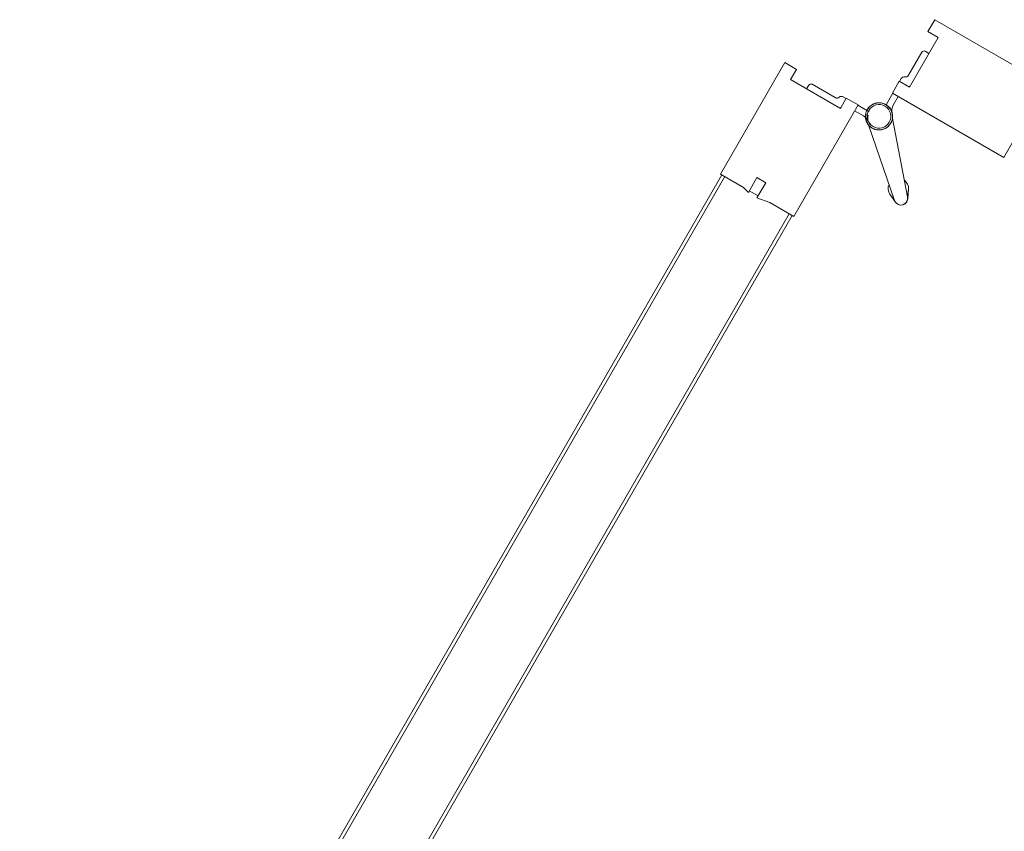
# Model space of a CAD drawing. Header units: millimetres. Extents: x 1512 to 2105, y 794 to 1149.
# Tile 189 of 256: x 1781.264 to 1781.846, y 1077.85 to 1078.329. Entities that reach past the tile are written whole.
import ezdxf

# ---------------------------------------------------------------- set-up
doc = ezdxf.new("R2010")
doc.units = ezdxf.units.MM
doc.layers.add('A-DOOR', color=31, linetype='Continuous', lineweight=9)

# ---------------------------------------------------------------- blocks, each defined once
blk = doc.blocks.new('5-panel_Bi-fold_external_door_10806 - Type 1-V6-اول')
at = {"layer": 'A-DOOR'}
for p, q in [((-1.53053, 0.74494), (-1.53619, 0.73928)), ((-1.47679, 0.6912), (-1.53053, 0.74494)), ((-1.62266, 0.74343), (-1.6764, 0.68969)), ((-1.61699, 0.73777), (-1.62266, 0.74343)), ((-1.53619, 0.73928), (-1.53124, 0.73433)), ((-1.62195, 0.73282), (-1.61699, 0.73777)), ((-1.59791, 0.70879), (-1.62195, 0.73282)), ((-1.53124, 0.73433), (-1.55527, 0.7103)), ((-1.61243, 0.72683), (-1.61419, 0.72507)), ((-1.61243, 0.72683), (-1.61419, 0.72507)), ((-1.61243, 0.72683), (-1.61419, 0.72507)), ((-1.5992, 0.71573), (-1.6103, 0.72683)), ((-1.54287, 0.72836), (-1.55398, 0.71725)), ((-1.53898, 0.72659), (-1.54075, 0.72836)), ((-1.53898, 0.72659), (-1.54075, 0.72836)), ((-1.53898, 0.72659), (-1.54075, 0.72836)), ((-1.56023, 0.71525), (-1.56589, 0.70959)), ((-1.55527, 0.7103), (-1.56023, 0.71525)), ((-1.55861, 0.71651), (-1.56005, 0.71507)), ((-1.59296, 0.71374), (-1.59791, 0.70879)), ((-1.59314, 0.71356), (-1.59456, 0.71499)), ((-1.5873, 0.70808), (-1.59296, 0.71374)), ((-1.56571, 0.70941), (-1.57126, 0.70386)), ((-1.56589, 0.70959), (-1.51215, 0.65585)), ((-1.64104, 0.65434), (-1.5873, 0.70808)), ((-1.59013, 0.70525), (-1.58585, 0.70096)), ((-1.58205, 0.70247), (-1.58748, 0.7079)), ((-1.56733, 0.70249), (-1.56306, 0.70676)), ((-1.57061, 0.70305), (-1.57081, 0.70331)), ((-1.57061, 0.70305), (-1.57081, 0.70331)), ((-1.57061, 0.70305), (-1.57081, 0.70331)), ((-1.57061, 0.70305), (-1.57081, 0.70331)), ((-1.57061, 0.70305), (-1.57081, 0.70331)), ((-1.57061, 0.70305), (-1.57081, 0.70331)), ((-1.57061, 0.70305), (-1.57081, 0.70331)), ((-1.57061, 0.70305), (-1.57081, 0.70331)), ((-1.57061, 0.70305), (-1.57081, 0.70331)), ((-1.58438, 0.69504), (-1.58108, 0.64801)), ((-1.57309, 0.64801), (-1.56979, 0.69504)), ((-1.67569, 0.68899), (-2.26202, 0.10265)), ((-1.67427, 0.68757), (-2.26061, 0.10124)), ((-1.6764, 0.68969), (-1.66524, 0.67854)), ((-1.67569, 0.68899), (-1.67427, 0.68757)), ((-1.66318, 0.67497), (-1.65606, 0.6821)), ((-1.65606, 0.6821), (-1.65182, 0.67785)), ((-1.66524, 0.67854), (-1.66318, 0.67497)), ((-1.66243, 0.67573), (-1.65819, 0.67148)), ((-1.65182, 0.67785), (-1.65918, 0.6705)), ((-1.65918, 0.6705), (-1.65259, 0.66589)), ((-1.65259, 0.66589), (-1.64104, 0.65434)), ((-1.51215, 0.65585), (-1.50099, 0.667)), ((-1.64316, 0.65646), (-2.22393, 0.0757)), ((-1.64175, 0.65504), (-2.2211, 0.07569)), ((-1.64316, 0.65646), (-1.64175, 0.65504)), ((-1.58275, 0.6523), (-1.58086, 0.64696)), ((-1.58275, 0.6523), (-1.58108, 0.64801)), ((-1.58086, 0.64696), (-1.58275, 0.6523)), ((-1.57331, 0.64696), (-1.57142, 0.6523)), ((-1.57142, 0.6523), (-1.57331, 0.64696)), ((-1.57142, 0.6523), (-1.57309, 0.64801)), ((-1.58086, 0.64696), (-1.58096, 0.64743)), ((-1.57331, 0.64696), (-1.57321, 0.64743))]:
    blk.add_line(p, q, dxfattribs=at)
at = {"layer": 'A-DOOR', "flags": 128}
for points in [[(-1.57708, 0.70634), (-1.5774, 0.70634), (-1.57772, 0.70632), (-1.57804, 0.70629), (-1.57836, 0.70624), (-1.57867, 0.70618), (-1.57898, 0.70611), (-1.57929, 0.70603), (-1.5796, 0.70594), (-1.5799, 0.70583), (-1.5802, 0.70571), (-1.58049, 0.70558), (-1.58078, 0.70544), (-1.58106, 0.70529), (-1.58133, 0.70512), (-1.5816, 0.70495), (-1.58186, 0.70476), (-1.58211, 0.70456), (-1.58236, 0.70436), (-1.58259, 0.70414), (-1.58282, 0.70392), (-1.58304, 0.70368), (-1.58325, 0.70344), (-1.58345, 0.70319), (-1.58364, 0.70293), (-1.58381, 0.70266), (-1.58398, 0.70239), (-1.58414, 0.70211), (-1.58428, 0.70183), (-1.58442, 0.70154), (-1.58454, 0.70124), (-1.58465, 0.70094), (-1.58475, 0.70064), (-1.58483, 0.70033), (-1.58491, 0.70002), (-1.58497, 0.6997), (-1.58501, 0.69939), (-1.58505, 0.69907), (-1.58507, 0.69875), (-1.58508, 0.69843), (-1.58508, 0.69811), (-1.58506, 0.69779), (-1.58504, 0.69747), (-1.58499, 0.69715), (-1.58494, 0.69684), (-1.58487, 0.69652), (-1.58479, 0.69621), (-1.5847, 0.69591), (-1.5846, 0.69561), (-1.58448, 0.69531), (-1.58436, 0.69501), (-1.58422, 0.69473), (-1.58407, 0.69444), (-1.58391, 0.69417), (-1.58373, 0.6939), (-1.58355, 0.69363), (-1.58336, 0.69338), (-1.58315, 0.69313), (-1.58294, 0.69289), (-1.58272, 0.69266), (-1.58249, 0.69244), (-1.58225, 0.69223), (-1.582, 0.69203), (-1.58174, 0.69184), (-1.58148, 0.69166), (-1.58121, 0.69149), (-1.58093, 0.69133), (-1.58065, 0.69118), (-1.58036, 0.69104), (-1.58006, 0.69092), (-1.57976, 0.6908), (-1.57946, 0.6907), (-1.57915, 0.69061), (-1.57884, 0.69054), (-1.57853, 0.69047), (-1.57821, 0.69042), (-1.57789, 0.69038), (-1.57758, 0.69036), (-1.57726, 0.69034), (-1.57708, 0.69034)], [(-1.5774, 0.70634), (-1.57772, 0.70632), (-1.57804, 0.70629), (-1.57836, 0.70624), (-1.57867, 0.70618), (-1.57898, 0.70611), (-1.57929, 0.70603), (-1.5796, 0.70594), (-1.5799, 0.70583), (-1.5802, 0.70571), (-1.58049, 0.70558), (-1.58078, 0.70544), (-1.58106, 0.70529), (-1.58133, 0.70512), (-1.5816, 0.70495), (-1.58186, 0.70476), (-1.58211, 0.70456), (-1.58236, 0.70436), (-1.58259, 0.70414), (-1.58282, 0.70392), (-1.58304, 0.70368)], [(-1.5774, 0.70634), (-1.57772, 0.70632), (-1.57804, 0.70629), (-1.57836, 0.70624), (-1.57867, 0.70618), (-1.57898, 0.70611), (-1.57929, 0.70603), (-1.5796, 0.70594), (-1.5799, 0.70583), (-1.5802, 0.70571), (-1.58049, 0.70558), (-1.58078, 0.70544), (-1.58106, 0.70529), (-1.58133, 0.70512), (-1.5816, 0.70495), (-1.58186, 0.70476), (-1.58211, 0.70456), (-1.58236, 0.70436), (-1.58259, 0.70414), (-1.58282, 0.70392), (-1.58304, 0.70368)], [(-1.5774, 0.70634), (-1.57772, 0.70632), (-1.57804, 0.70629), (-1.57836, 0.70624), (-1.57867, 0.70618), (-1.57898, 0.70611), (-1.57929, 0.70603), (-1.5796, 0.70594), (-1.5799, 0.70583), (-1.5802, 0.70571), (-1.58049, 0.70558), (-1.58078, 0.70544), (-1.58106, 0.70529), (-1.58133, 0.70512), (-1.5816, 0.70495), (-1.58186, 0.70476), (-1.58211, 0.70456), (-1.58236, 0.70436), (-1.58259, 0.70414), (-1.58282, 0.70392), (-1.58304, 0.70368)], [(-1.5774, 0.70634), (-1.57772, 0.70632), (-1.57804, 0.70629), (-1.57836, 0.70624), (-1.57867, 0.70618), (-1.57898, 0.70611), (-1.57929, 0.70603), (-1.5796, 0.70594), (-1.5799, 0.70583), (-1.5802, 0.70571), (-1.58049, 0.70558), (-1.58078, 0.70544), (-1.58106, 0.70529), (-1.58133, 0.70512), (-1.5816, 0.70495), (-1.58186, 0.70476), (-1.58211, 0.70456), (-1.58236, 0.70436), (-1.58259, 0.70414), (-1.58282, 0.70392), (-1.58304, 0.70368)], [(-1.5774, 0.70634), (-1.57772, 0.70632), (-1.57804, 0.70629), (-1.57836, 0.70624), (-1.57867, 0.70618), (-1.57898, 0.70611), (-1.57929, 0.70603), (-1.5796, 0.70594), (-1.5799, 0.70583), (-1.5802, 0.70571), (-1.58049, 0.70558), (-1.58078, 0.70544), (-1.58106, 0.70529), (-1.58133, 0.70512), (-1.5816, 0.70495), (-1.58186, 0.70476), (-1.58211, 0.70456), (-1.58236, 0.70436), (-1.58259, 0.70414), (-1.58282, 0.70392), (-1.58304, 0.70368)], [(-1.57708, 0.70634), (-1.5774, 0.70634), (-1.57772, 0.70632), (-1.57804, 0.70629), (-1.57836, 0.70624), (-1.57867, 0.70618), (-1.57898, 0.70611), (-1.57929, 0.70603), (-1.5796, 0.70594), (-1.5799, 0.70583), (-1.5802, 0.70571), (-1.58049, 0.70558), (-1.58078, 0.70544), (-1.58106, 0.70529), (-1.58133, 0.70512), (-1.5816, 0.70495), (-1.58186, 0.70476), (-1.58211, 0.70456), (-1.58236, 0.70436), (-1.58259, 0.70414), (-1.58282, 0.70392), (-1.58304, 0.70368)], [(-1.57708, 0.70634), (-1.5774, 0.70634), (-1.57772, 0.70632), (-1.57804, 0.70629), (-1.57836, 0.70624), (-1.57867, 0.70618), (-1.57898, 0.70611), (-1.57929, 0.70603), (-1.5796, 0.70594), (-1.5799, 0.70583), (-1.5802, 0.70571), (-1.58049, 0.70558), (-1.58078, 0.70544), (-1.58106, 0.70529), (-1.58133, 0.70512), (-1.5816, 0.70495), (-1.58186, 0.70476), (-1.58211, 0.70456), (-1.58236, 0.70436), (-1.58259, 0.70414), (-1.58282, 0.70392), (-1.58304, 0.70368)], [(-1.57708, 0.70634), (-1.5774, 0.70634), (-1.57772, 0.70632), (-1.57804, 0.70629), (-1.57836, 0.70624), (-1.57867, 0.70618), (-1.57898, 0.70611), (-1.57929, 0.70603), (-1.5796, 0.70594), (-1.5799, 0.70583), (-1.5802, 0.70571), (-1.58049, 0.70558), (-1.58078, 0.70544), (-1.58106, 0.70529), (-1.58133, 0.70512), (-1.5816, 0.70495), (-1.58186, 0.70476), (-1.58211, 0.70456), (-1.58236, 0.70436), (-1.58259, 0.70414), (-1.58282, 0.70392), (-1.58304, 0.70368)], [(-1.57708, 0.70634), (-1.5774, 0.70634), (-1.57772, 0.70632), (-1.57804, 0.70629), (-1.57836, 0.70624), (-1.57867, 0.70618), (-1.57898, 0.70611), (-1.57929, 0.70603), (-1.5796, 0.70594), (-1.5799, 0.70583), (-1.5802, 0.70571), (-1.58049, 0.70558), (-1.58078, 0.70544), (-1.58106, 0.70529), (-1.58133, 0.70512), (-1.5816, 0.70495), (-1.58186, 0.70476), (-1.58211, 0.70456), (-1.58236, 0.70436), (-1.58259, 0.70414), (-1.58282, 0.70392), (-1.58304, 0.70368)], [(-1.5774, 0.70634), (-1.57772, 0.70632), (-1.57804, 0.70629), (-1.57836, 0.70624), (-1.57867, 0.70618), (-1.57898, 0.70611), (-1.57929, 0.70603), (-1.5796, 0.70594), (-1.5799, 0.70583), (-1.5802, 0.70571), (-1.58049, 0.70558), (-1.58078, 0.70544), (-1.58106, 0.70529), (-1.58133, 0.70512), (-1.5816, 0.70495), (-1.58186, 0.70476), (-1.58211, 0.70456), (-1.58236, 0.70436), (-1.58259, 0.70414), (-1.58282, 0.70392), (-1.58304, 0.70368)], [(-1.5774, 0.70634), (-1.57772, 0.70632), (-1.57804, 0.70629), (-1.57836, 0.70624), (-1.57867, 0.70618), (-1.57898, 0.70611), (-1.57929, 0.70603), (-1.5796, 0.70594), (-1.5799, 0.70583), (-1.5802, 0.70571), (-1.58049, 0.70558), (-1.58078, 0.70544), (-1.58106, 0.70529), (-1.58133, 0.70512), (-1.5816, 0.70495), (-1.58186, 0.70476), (-1.58211, 0.70456), (-1.58236, 0.70436), (-1.58259, 0.70414), (-1.58282, 0.70392), (-1.58304, 0.70368)], [(-1.5774, 0.70634), (-1.57772, 0.70632), (-1.57804, 0.70629), (-1.57836, 0.70624), (-1.57867, 0.70618), (-1.57898, 0.70611), (-1.57929, 0.70603), (-1.5796, 0.70594), (-1.5799, 0.70583), (-1.5802, 0.70571), (-1.58049, 0.70558), (-1.58078, 0.70544), (-1.58106, 0.70529), (-1.58133, 0.70512), (-1.5816, 0.70495), (-1.58186, 0.70476), (-1.58211, 0.70456), (-1.58236, 0.70436), (-1.58259, 0.70414), (-1.58282, 0.70392), (-1.58304, 0.70368)], [(-1.5774, 0.70634), (-1.57772, 0.70632), (-1.57804, 0.70629), (-1.57836, 0.70624), (-1.57867, 0.70618), (-1.57898, 0.70611), (-1.57929, 0.70603), (-1.5796, 0.70594), (-1.5799, 0.70583), (-1.5802, 0.70571), (-1.58049, 0.70558), (-1.58078, 0.70544), (-1.58106, 0.70529), (-1.58133, 0.70512), (-1.5816, 0.70495), (-1.58186, 0.70476), (-1.58211, 0.70456), (-1.58236, 0.70436), (-1.58259, 0.70414), (-1.58282, 0.70392), (-1.58304, 0.70368)], [(-1.57122, 0.70379), (-1.57145, 0.70402), (-1.57168, 0.70424), (-1.57192, 0.70445), (-1.57217, 0.70465), (-1.57242, 0.70485), (-1.57269, 0.70503), (-1.57296, 0.7052), (-1.57324, 0.70536), (-1.57352, 0.70551), (-1.57381, 0.70564), (-1.5741, 0.70577), (-1.5744, 0.70588), (-1.57471, 0.70598), (-1.57501, 0.70607), (-1.57532, 0.70615), (-1.57564, 0.70621), (-1.57595, 0.70626), (-1.57627, 0.7063), (-1.57659, 0.70633), (-1.57691, 0.70634), (-1.57708, 0.70634)], [(-1.57708, 0.69034), (-1.57676, 0.69035), (-1.57644, 0.69037), (-1.57613, 0.6904), (-1.57581, 0.69044), (-1.57549, 0.6905), (-1.57518, 0.69057), (-1.57487, 0.69065), (-1.57457, 0.69075), (-1.57426, 0.69086), (-1.57397, 0.69097), (-1.57368, 0.6911), (-1.57339, 0.69125), (-1.57311, 0.6914), (-1.57283, 0.69156), (-1.57257, 0.69174), (-1.57231, 0.69193), (-1.57205, 0.69212), (-1.57181, 0.69233), (-1.57157, 0.69254), (-1.57134, 0.69277), (-1.57113, 0.693), (-1.57092, 0.69325), (-1.57072, 0.6935), (-1.57053, 0.69375), (-1.57035, 0.69402), (-1.57018, 0.69429), (-1.57003, 0.69457), (-1.56988, 0.69486), (-1.56975, 0.69515), (-1.56963, 0.69544), (-1.56952, 0.69574), (-1.56942, 0.69605), (-1.56933, 0.69636), (-1.56926, 0.69667), (-1.5692, 0.69698), (-1.56915, 0.6973), (-1.56912, 0.69762), (-1.56909, 0.69794), (-1.56908, 0.69826), (-1.56909, 0.69858), (-1.5691, 0.6989), (-1.56913, 0.69921), (-1.56917, 0.69953), (-1.56923, 0.69985), (-1.56929, 0.70016), (-1.56937, 0.70047), (-1.56946, 0.70078), (-1.56957, 0.70108), (-1.56968, 0.70138), (-1.56981, 0.70167), (-1.56995, 0.70196), (-1.5701, 0.70224), (-1.57026, 0.70252), (-1.57043, 0.70279), (-1.57061, 0.70305), (-1.57081, 0.70331), (-1.57101, 0.70355), (-1.57122, 0.70379), (-1.57145, 0.70402), (-1.57168, 0.70424), (-1.57192, 0.70445), (-1.57217, 0.70465), (-1.57242, 0.70485), (-1.57269, 0.70503), (-1.57296, 0.7052), (-1.57324, 0.70536), (-1.57352, 0.70551), (-1.57381, 0.70564), (-1.5741, 0.70577), (-1.5744, 0.70588), (-1.57471, 0.70598), (-1.57501, 0.70607), (-1.57532, 0.70615), (-1.57564, 0.70621), (-1.57595, 0.70626), (-1.57627, 0.7063), (-1.57659, 0.70633), (-1.57691, 0.70634), (-1.57708, 0.70634)], [(-1.57122, 0.70379), (-1.57145, 0.70402), (-1.57168, 0.70424), (-1.57192, 0.70445), (-1.57217, 0.70465), (-1.57242, 0.70485), (-1.57269, 0.70503), (-1.57296, 0.7052), (-1.57324, 0.70536), (-1.57352, 0.70551), (-1.57381, 0.70564), (-1.5741, 0.70577), (-1.5744, 0.70588), (-1.57471, 0.70598), (-1.57501, 0.70607), (-1.57532, 0.70615), (-1.57564, 0.70621), (-1.57595, 0.70626), (-1.57627, 0.7063), (-1.57659, 0.70633), (-1.57691, 0.70634), (-1.57708, 0.70634)], [(-1.57122, 0.70379), (-1.57145, 0.70402), (-1.57168, 0.70424), (-1.57192, 0.70445), (-1.57217, 0.70465), (-1.57242, 0.70485), (-1.57269, 0.70503), (-1.57296, 0.7052), (-1.57324, 0.70536), (-1.57352, 0.70551), (-1.57381, 0.70564), (-1.5741, 0.70577), (-1.5744, 0.70588), (-1.57471, 0.70598), (-1.57501, 0.70607), (-1.57532, 0.70615), (-1.57564, 0.70621), (-1.57595, 0.70626), (-1.57627, 0.7063), (-1.57659, 0.70633), (-1.57691, 0.70634), (-1.57708, 0.70634)], [(-1.57122, 0.70379), (-1.57145, 0.70402), (-1.57168, 0.70424), (-1.57192, 0.70445), (-1.57217, 0.70465), (-1.57242, 0.70485), (-1.57269, 0.70503), (-1.57296, 0.7052), (-1.57324, 0.70536), (-1.57352, 0.70551), (-1.57381, 0.70564), (-1.5741, 0.70577), (-1.5744, 0.70588), (-1.57471, 0.70598), (-1.57501, 0.70607), (-1.57532, 0.70615), (-1.57564, 0.70621), (-1.57595, 0.70626), (-1.57627, 0.7063), (-1.57659, 0.70633), (-1.57691, 0.70634), (-1.57708, 0.70634)], [(-1.57122, 0.70379), (-1.57145, 0.70402), (-1.57168, 0.70424), (-1.57192, 0.70445), (-1.57217, 0.70465), (-1.57242, 0.70485), (-1.57269, 0.70503), (-1.57296, 0.7052), (-1.57324, 0.70536), (-1.57352, 0.70551), (-1.57381, 0.70564), (-1.5741, 0.70577), (-1.5744, 0.70588), (-1.57471, 0.70598), (-1.57501, 0.70607), (-1.57532, 0.70615), (-1.57564, 0.70621), (-1.57595, 0.70626), (-1.57627, 0.7063), (-1.57659, 0.70633), (-1.57691, 0.70634)], [(-1.57122, 0.70379), (-1.57145, 0.70402), (-1.57168, 0.70424), (-1.57192, 0.70445), (-1.57217, 0.70465), (-1.57242, 0.70485), (-1.57269, 0.70503), (-1.57296, 0.7052), (-1.57324, 0.70536), (-1.57352, 0.70551), (-1.57381, 0.70564), (-1.5741, 0.70577), (-1.5744, 0.70588), (-1.57471, 0.70598), (-1.57501, 0.70607), (-1.57532, 0.70615), (-1.57564, 0.70621), (-1.57595, 0.70626), (-1.57627, 0.7063), (-1.57659, 0.70633), (-1.57691, 0.70634)], [(-1.57122, 0.70379), (-1.57145, 0.70402), (-1.57168, 0.70424), (-1.57192, 0.70445), (-1.57217, 0.70465), (-1.57242, 0.70485), (-1.57269, 0.70503), (-1.57296, 0.7052), (-1.57324, 0.70536), (-1.57352, 0.70551), (-1.57381, 0.70564), (-1.5741, 0.70577), (-1.5744, 0.70588), (-1.57471, 0.70598), (-1.57501, 0.70607), (-1.57532, 0.70615), (-1.57564, 0.70621), (-1.57595, 0.70626), (-1.57627, 0.7063), (-1.57659, 0.70633), (-1.57691, 0.70634)], [(-1.57122, 0.70379), (-1.57145, 0.70402), (-1.57168, 0.70424), (-1.57192, 0.70445), (-1.57217, 0.70465), (-1.57242, 0.70485), (-1.57269, 0.70503), (-1.57296, 0.7052), (-1.57324, 0.70536), (-1.57352, 0.70551), (-1.57381, 0.70564), (-1.5741, 0.70577), (-1.5744, 0.70588), (-1.57471, 0.70598), (-1.57501, 0.70607), (-1.57532, 0.70615), (-1.57564, 0.70621), (-1.57595, 0.70626), (-1.57627, 0.7063), (-1.57659, 0.70633), (-1.57691, 0.70634)], [(-1.57122, 0.70379), (-1.57145, 0.70402), (-1.57168, 0.70424), (-1.57192, 0.70445), (-1.57217, 0.70465), (-1.57242, 0.70485), (-1.57269, 0.70503), (-1.57296, 0.7052), (-1.57324, 0.70536), (-1.57352, 0.70551), (-1.57381, 0.70564), (-1.5741, 0.70577), (-1.5744, 0.70588), (-1.57471, 0.70598), (-1.57501, 0.70607), (-1.57532, 0.70615), (-1.57564, 0.70621), (-1.57595, 0.70626), (-1.57627, 0.7063), (-1.57659, 0.70633), (-1.57691, 0.70634)], [(-1.57122, 0.70379), (-1.57145, 0.70402), (-1.57168, 0.70424), (-1.57192, 0.70445), (-1.57217, 0.70465), (-1.57242, 0.70485), (-1.57269, 0.70503), (-1.57296, 0.7052), (-1.57324, 0.70536), (-1.57352, 0.70551), (-1.57381, 0.70564), (-1.5741, 0.70577), (-1.5744, 0.70588), (-1.57471, 0.70598), (-1.57501, 0.70607), (-1.57532, 0.70615), (-1.57564, 0.70621), (-1.57595, 0.70626), (-1.57627, 0.7063), (-1.57659, 0.70633), (-1.57691, 0.70634)], [(-1.57122, 0.70379), (-1.57145, 0.70402), (-1.57168, 0.70424), (-1.57192, 0.70445), (-1.57217, 0.70465), (-1.57242, 0.70485), (-1.57269, 0.70503), (-1.57296, 0.7052), (-1.57324, 0.70536), (-1.57352, 0.70551), (-1.57381, 0.70564), (-1.5741, 0.70577), (-1.5744, 0.70588), (-1.57471, 0.70598), (-1.57501, 0.70607), (-1.57532, 0.70615), (-1.57564, 0.70621), (-1.57595, 0.70626), (-1.57627, 0.7063), (-1.57659, 0.70633), (-1.57691, 0.70634)], [(-1.57122, 0.70379), (-1.57145, 0.70402), (-1.57168, 0.70424), (-1.57192, 0.70445), (-1.57217, 0.70465), (-1.57242, 0.70485), (-1.57269, 0.70503), (-1.57296, 0.7052), (-1.57324, 0.70536), (-1.57352, 0.70551), (-1.57381, 0.70564), (-1.5741, 0.70577), (-1.5744, 0.70588), (-1.57471, 0.70598), (-1.57501, 0.70607), (-1.57532, 0.70615), (-1.57564, 0.70621), (-1.57595, 0.70626), (-1.57627, 0.7063), (-1.57659, 0.70633), (-1.57691, 0.70634)], [(-1.57122, 0.70379), (-1.57145, 0.70402), (-1.57168, 0.70424), (-1.57192, 0.70445), (-1.57217, 0.70465), (-1.57242, 0.70485), (-1.57269, 0.70503), (-1.57296, 0.7052), (-1.57324, 0.70536), (-1.57352, 0.70551), (-1.57381, 0.70564), (-1.5741, 0.70577), (-1.5744, 0.70588), (-1.57471, 0.70598), (-1.57501, 0.70607), (-1.57532, 0.70615), (-1.57564, 0.70621), (-1.57595, 0.70626), (-1.57627, 0.7063), (-1.57659, 0.70633), (-1.57691, 0.70634)], [(-1.58465, 0.70094), (-1.58475, 0.70064), (-1.58483, 0.70033), (-1.58491, 0.70002), (-1.58497, 0.6997), (-1.58501, 0.69939), (-1.58505, 0.69907), (-1.58507, 0.69875), (-1.58508, 0.69843), (-1.58508, 0.69811), (-1.58506, 0.69779), (-1.58504, 0.69747), (-1.58499, 0.69715), (-1.58494, 0.69684), (-1.58487, 0.69652), (-1.58479, 0.69621), (-1.5847, 0.69591), (-1.5846, 0.69561), (-1.58448, 0.69531)], [(-1.58465, 0.70094), (-1.58475, 0.70064), (-1.58483, 0.70033), (-1.58491, 0.70002), (-1.58497, 0.6997), (-1.58501, 0.69939), (-1.58505, 0.69907), (-1.58507, 0.69875), (-1.58508, 0.69843), (-1.58508, 0.69811), (-1.58506, 0.69779), (-1.58504, 0.69747), (-1.58499, 0.69715), (-1.58494, 0.69684), (-1.58487, 0.69652), (-1.58479, 0.69621), (-1.5847, 0.69591), (-1.5846, 0.69561), (-1.58448, 0.69531)], [(-1.58465, 0.70094), (-1.58475, 0.70064), (-1.58483, 0.70033), (-1.58491, 0.70002), (-1.58497, 0.6997), (-1.58501, 0.69939), (-1.58505, 0.69907), (-1.58507, 0.69875), (-1.58508, 0.69843), (-1.58508, 0.69811), (-1.58506, 0.69779), (-1.58504, 0.69747), (-1.58499, 0.69715), (-1.58494, 0.69684), (-1.58487, 0.69652), (-1.58479, 0.69621), (-1.5847, 0.69591), (-1.5846, 0.69561), (-1.58448, 0.69531)], [(-1.58465, 0.70094), (-1.58475, 0.70064), (-1.58483, 0.70033), (-1.58491, 0.70002), (-1.58497, 0.6997), (-1.58501, 0.69939), (-1.58505, 0.69907), (-1.58507, 0.69875), (-1.58508, 0.69843), (-1.58508, 0.69811), (-1.58506, 0.69779), (-1.58504, 0.69747), (-1.58499, 0.69715), (-1.58494, 0.69684), (-1.58487, 0.69652), (-1.58479, 0.69621), (-1.5847, 0.69591), (-1.5846, 0.69561), (-1.58448, 0.69531)], [(-1.58465, 0.70094), (-1.58475, 0.70064), (-1.58483, 0.70033), (-1.58491, 0.70002), (-1.58497, 0.6997), (-1.58501, 0.69939), (-1.58505, 0.69907), (-1.58507, 0.69875), (-1.58508, 0.69843), (-1.58508, 0.69811), (-1.58506, 0.69779), (-1.58504, 0.69747), (-1.58499, 0.69715), (-1.58494, 0.69684), (-1.58487, 0.69652), (-1.58479, 0.69621), (-1.5847, 0.69591), (-1.5846, 0.69561), (-1.58448, 0.69531)], [(-1.58465, 0.70094), (-1.58475, 0.70064), (-1.58483, 0.70033), (-1.58491, 0.70002), (-1.58497, 0.6997), (-1.58501, 0.69939), (-1.58505, 0.69907), (-1.58507, 0.69875), (-1.58508, 0.69843), (-1.58508, 0.69811), (-1.58506, 0.69779), (-1.58504, 0.69747), (-1.58499, 0.69715), (-1.58494, 0.69684), (-1.58487, 0.69652), (-1.58479, 0.69621), (-1.5847, 0.69591), (-1.5846, 0.69561), (-1.58448, 0.69531), (-1.58436, 0.69501), (-1.58422, 0.69473), (-1.58407, 0.69444), (-1.58391, 0.69417), (-1.58373, 0.6939), (-1.58355, 0.69363), (-1.58336, 0.69338), (-1.58315, 0.69313), (-1.58294, 0.69289), (-1.58272, 0.69266), (-1.58249, 0.69244), (-1.58225, 0.69223), (-1.582, 0.69203), (-1.58174, 0.69184), (-1.58148, 0.69166), (-1.58121, 0.69149), (-1.58093, 0.69133), (-1.58065, 0.69118), (-1.58036, 0.69104), (-1.58006, 0.69092), (-1.57976, 0.6908), (-1.57946, 0.6907), (-1.57915, 0.69061), (-1.57884, 0.69054), (-1.57853, 0.69047), (-1.57821, 0.69042), (-1.57789, 0.69038), (-1.57758, 0.69036), (-1.57726, 0.69034), (-1.57708, 0.69034)], [(-1.58465, 0.70094), (-1.58475, 0.70064), (-1.58483, 0.70033), (-1.58491, 0.70002), (-1.58497, 0.6997), (-1.58501, 0.69939), (-1.58505, 0.69907), (-1.58507, 0.69875), (-1.58508, 0.69843), (-1.58508, 0.69811), (-1.58506, 0.69779), (-1.58504, 0.69747), (-1.58499, 0.69715), (-1.58494, 0.69684), (-1.58487, 0.69652), (-1.58479, 0.69621), (-1.5847, 0.69591), (-1.5846, 0.69561), (-1.58448, 0.69531), (-1.58436, 0.69501), (-1.58422, 0.69473), (-1.58407, 0.69444), (-1.58391, 0.69417), (-1.58373, 0.6939), (-1.58355, 0.69363), (-1.58336, 0.69338), (-1.58315, 0.69313), (-1.58294, 0.69289), (-1.58272, 0.69266), (-1.58249, 0.69244), (-1.58225, 0.69223), (-1.582, 0.69203), (-1.58174, 0.69184), (-1.58148, 0.69166), (-1.58121, 0.69149), (-1.58093, 0.69133), (-1.58065, 0.69118), (-1.58036, 0.69104), (-1.58006, 0.69092), (-1.57976, 0.6908), (-1.57946, 0.6907), (-1.57915, 0.69061), (-1.57884, 0.69054), (-1.57853, 0.69047), (-1.57821, 0.69042), (-1.57789, 0.69038), (-1.57758, 0.69036), (-1.57726, 0.69034), (-1.57708, 0.69034)], [(-1.58465, 0.70094), (-1.58475, 0.70064), (-1.58483, 0.70033), (-1.58491, 0.70002), (-1.58497, 0.6997), (-1.58501, 0.69939), (-1.58505, 0.69907), (-1.58507, 0.69875), (-1.58508, 0.69843), (-1.58508, 0.69811), (-1.58506, 0.69779), (-1.58504, 0.69747), (-1.58499, 0.69715), (-1.58494, 0.69684), (-1.58487, 0.69652), (-1.58479, 0.69621), (-1.5847, 0.69591), (-1.5846, 0.69561), (-1.58448, 0.69531), (-1.58436, 0.69501), (-1.58422, 0.69473), (-1.58407, 0.69444), (-1.58391, 0.69417), (-1.58373, 0.6939), (-1.58355, 0.69363), (-1.58336, 0.69338), (-1.58315, 0.69313), (-1.58294, 0.69289), (-1.58272, 0.69266), (-1.58249, 0.69244), (-1.58225, 0.69223), (-1.582, 0.69203), (-1.58174, 0.69184), (-1.58148, 0.69166), (-1.58121, 0.69149), (-1.58093, 0.69133), (-1.58065, 0.69118), (-1.58036, 0.69104), (-1.58006, 0.69092), (-1.57976, 0.6908), (-1.57946, 0.6907), (-1.57915, 0.69061), (-1.57884, 0.69054), (-1.57853, 0.69047), (-1.57821, 0.69042), (-1.57789, 0.69038), (-1.57758, 0.69036), (-1.57726, 0.69034), (-1.57708, 0.69034)], [(-1.58465, 0.70094), (-1.58475, 0.70064), (-1.58483, 0.70033), (-1.58491, 0.70002), (-1.58497, 0.6997), (-1.58501, 0.69939), (-1.58505, 0.69907), (-1.58507, 0.69875), (-1.58508, 0.69843), (-1.58508, 0.69811), (-1.58506, 0.69779), (-1.58504, 0.69747), (-1.58499, 0.69715), (-1.58494, 0.69684), (-1.58487, 0.69652), (-1.58479, 0.69621), (-1.5847, 0.69591), (-1.5846, 0.69561), (-1.58448, 0.69531), (-1.58436, 0.69501), (-1.58422, 0.69473), (-1.58407, 0.69444), (-1.58391, 0.69417), (-1.58373, 0.6939), (-1.58355, 0.69363), (-1.58336, 0.69338), (-1.58315, 0.69313), (-1.58294, 0.69289), (-1.58272, 0.69266), (-1.58249, 0.69244), (-1.58225, 0.69223), (-1.582, 0.69203), (-1.58174, 0.69184), (-1.58148, 0.69166), (-1.58121, 0.69149), (-1.58093, 0.69133), (-1.58065, 0.69118), (-1.58036, 0.69104), (-1.58006, 0.69092), (-1.57976, 0.6908), (-1.57946, 0.6907), (-1.57915, 0.69061), (-1.57884, 0.69054), (-1.57853, 0.69047), (-1.57821, 0.69042), (-1.57789, 0.69038), (-1.57758, 0.69036), (-1.57726, 0.69034), (-1.57708, 0.69034)], [(-1.58465, 0.70094), (-1.58475, 0.70064), (-1.58483, 0.70033), (-1.58491, 0.70002), (-1.58497, 0.6997), (-1.58501, 0.69939), (-1.58505, 0.69907), (-1.58507, 0.69875), (-1.58508, 0.69843), (-1.58508, 0.69811), (-1.58506, 0.69779), (-1.58504, 0.69747), (-1.58499, 0.69715), (-1.58494, 0.69684), (-1.58487, 0.69652), (-1.58479, 0.69621), (-1.5847, 0.69591), (-1.5846, 0.69561), (-1.58448, 0.69531)], [(-1.58465, 0.70094), (-1.58475, 0.70064), (-1.58483, 0.70033), (-1.58491, 0.70002), (-1.58497, 0.6997), (-1.58501, 0.69939), (-1.58505, 0.69907), (-1.58507, 0.69875), (-1.58508, 0.69843), (-1.58508, 0.69811), (-1.58506, 0.69779), (-1.58504, 0.69747), (-1.58499, 0.69715), (-1.58494, 0.69684), (-1.58487, 0.69652), (-1.58479, 0.69621), (-1.5847, 0.69591), (-1.5846, 0.69561), (-1.58448, 0.69531)], [(-1.58465, 0.70094), (-1.58475, 0.70064), (-1.58483, 0.70033), (-1.58491, 0.70002), (-1.58497, 0.6997), (-1.58501, 0.69939), (-1.58505, 0.69907), (-1.58507, 0.69875), (-1.58508, 0.69843), (-1.58508, 0.69811), (-1.58506, 0.69779), (-1.58504, 0.69747), (-1.58499, 0.69715), (-1.58494, 0.69684), (-1.58487, 0.69652), (-1.58479, 0.69621), (-1.5847, 0.69591), (-1.5846, 0.69561), (-1.58448, 0.69531)], [(-1.58465, 0.70094), (-1.58475, 0.70064), (-1.58483, 0.70033), (-1.58491, 0.70002), (-1.58497, 0.6997), (-1.58501, 0.69939), (-1.58505, 0.69907), (-1.58507, 0.69875), (-1.58508, 0.69843), (-1.58508, 0.69811), (-1.58506, 0.69779), (-1.58504, 0.69747), (-1.58499, 0.69715), (-1.58494, 0.69684), (-1.58487, 0.69652), (-1.58479, 0.69621), (-1.5847, 0.69591), (-1.5846, 0.69561), (-1.58448, 0.69531)], [(-1.57708, 0.69034), (-1.57676, 0.69035), (-1.57644, 0.69037), (-1.57613, 0.6904), (-1.57581, 0.69044), (-1.57549, 0.6905), (-1.57518, 0.69057), (-1.57487, 0.69065), (-1.57457, 0.69075), (-1.57426, 0.69086), (-1.57397, 0.69097), (-1.57368, 0.6911), (-1.57339, 0.69125), (-1.57311, 0.6914), (-1.57283, 0.69156), (-1.57257, 0.69174), (-1.57231, 0.69193), (-1.57205, 0.69212), (-1.57181, 0.69233), (-1.57157, 0.69254), (-1.57134, 0.69277), (-1.57113, 0.693), (-1.57092, 0.69325), (-1.57072, 0.6935), (-1.57053, 0.69375), (-1.57035, 0.69402), (-1.57018, 0.69429), (-1.57003, 0.69457), (-1.56988, 0.69486), (-1.56975, 0.69515), (-1.56963, 0.69544), (-1.56952, 0.69574), (-1.56942, 0.69605), (-1.56933, 0.69636), (-1.56926, 0.69667), (-1.5692, 0.69698), (-1.56915, 0.6973), (-1.56912, 0.69762), (-1.56909, 0.69794), (-1.56908, 0.69826), (-1.56909, 0.69858), (-1.5691, 0.6989), (-1.56913, 0.69921), (-1.56917, 0.69953), (-1.56923, 0.69985), (-1.56929, 0.70016), (-1.56937, 0.70047), (-1.56946, 0.70078), (-1.56957, 0.70108), (-1.56968, 0.70138), (-1.56981, 0.70167), (-1.56995, 0.70196), (-1.5701, 0.70224), (-1.57026, 0.70252), (-1.57043, 0.70279), (-1.57061, 0.70305), (-1.57081, 0.70331)], [(-1.57708, 0.69034), (-1.57676, 0.69035), (-1.57644, 0.69037), (-1.57613, 0.6904), (-1.57581, 0.69044), (-1.57549, 0.6905), (-1.57518, 0.69057), (-1.57487, 0.69065), (-1.57457, 0.69075), (-1.57426, 0.69086), (-1.57397, 0.69097), (-1.57368, 0.6911), (-1.57339, 0.69125), (-1.57311, 0.6914), (-1.57283, 0.69156), (-1.57257, 0.69174), (-1.57231, 0.69193), (-1.57205, 0.69212), (-1.57181, 0.69233), (-1.57157, 0.69254), (-1.57134, 0.69277), (-1.57113, 0.693), (-1.57092, 0.69325), (-1.57072, 0.6935), (-1.57053, 0.69375), (-1.57035, 0.69402), (-1.57018, 0.69429), (-1.57003, 0.69457), (-1.56988, 0.69486), (-1.56975, 0.69515), (-1.56963, 0.69544), (-1.56952, 0.69574), (-1.56942, 0.69605), (-1.56933, 0.69636), (-1.56926, 0.69667), (-1.5692, 0.69698), (-1.56915, 0.6973), (-1.56912, 0.69762), (-1.56909, 0.69794), (-1.56908, 0.69826), (-1.56909, 0.69858), (-1.5691, 0.6989), (-1.56913, 0.69921), (-1.56917, 0.69953), (-1.56923, 0.69985), (-1.56929, 0.70016), (-1.56937, 0.70047), (-1.56946, 0.70078), (-1.56957, 0.70108), (-1.56968, 0.70138), (-1.56981, 0.70167), (-1.56995, 0.70196), (-1.5701, 0.70224), (-1.57026, 0.70252), (-1.57043, 0.70279), (-1.57061, 0.70305), (-1.57081, 0.70331)], [(-1.57708, 0.69034), (-1.57676, 0.69035), (-1.57644, 0.69037), (-1.57613, 0.6904), (-1.57581, 0.69044), (-1.57549, 0.6905), (-1.57518, 0.69057), (-1.57487, 0.69065), (-1.57457, 0.69075), (-1.57426, 0.69086), (-1.57397, 0.69097), (-1.57368, 0.6911), (-1.57339, 0.69125), (-1.57311, 0.6914), (-1.57283, 0.69156), (-1.57257, 0.69174), (-1.57231, 0.69193), (-1.57205, 0.69212), (-1.57181, 0.69233), (-1.57157, 0.69254), (-1.57134, 0.69277), (-1.57113, 0.693), (-1.57092, 0.69325), (-1.57072, 0.6935), (-1.57053, 0.69375), (-1.57035, 0.69402), (-1.57018, 0.69429), (-1.57003, 0.69457), (-1.56988, 0.69486), (-1.56975, 0.69515), (-1.56963, 0.69544), (-1.56952, 0.69574), (-1.56942, 0.69605), (-1.56933, 0.69636), (-1.56926, 0.69667), (-1.5692, 0.69698), (-1.56915, 0.6973), (-1.56912, 0.69762), (-1.56909, 0.69794), (-1.56908, 0.69826), (-1.56909, 0.69858), (-1.5691, 0.6989), (-1.56913, 0.69921), (-1.56917, 0.69953), (-1.56923, 0.69985), (-1.56929, 0.70016), (-1.56937, 0.70047), (-1.56946, 0.70078), (-1.56957, 0.70108), (-1.56968, 0.70138), (-1.56981, 0.70167), (-1.56995, 0.70196), (-1.5701, 0.70224), (-1.57026, 0.70252), (-1.57043, 0.70279), (-1.57061, 0.70305), (-1.57081, 0.70331)], [(-1.57708, 0.69034), (-1.57676, 0.69035), (-1.57644, 0.69037), (-1.57613, 0.6904), (-1.57581, 0.69044), (-1.57549, 0.6905), (-1.57518, 0.69057), (-1.57487, 0.69065), (-1.57457, 0.69075), (-1.57426, 0.69086), (-1.57397, 0.69097), (-1.57368, 0.6911), (-1.57339, 0.69125), (-1.57311, 0.6914), (-1.57283, 0.69156), (-1.57257, 0.69174), (-1.57231, 0.69193), (-1.57205, 0.69212), (-1.57181, 0.69233), (-1.57157, 0.69254), (-1.57134, 0.69277), (-1.57113, 0.693), (-1.57092, 0.69325), (-1.57072, 0.6935), (-1.57053, 0.69375), (-1.57035, 0.69402), (-1.57018, 0.69429), (-1.57003, 0.69457), (-1.56988, 0.69486), (-1.56975, 0.69515), (-1.56963, 0.69544), (-1.56952, 0.69574), (-1.56942, 0.69605), (-1.56933, 0.69636), (-1.56926, 0.69667), (-1.5692, 0.69698), (-1.56915, 0.6973), (-1.56912, 0.69762), (-1.56909, 0.69794), (-1.56908, 0.69826), (-1.56909, 0.69858), (-1.5691, 0.6989), (-1.56913, 0.69921), (-1.56917, 0.69953), (-1.56923, 0.69985), (-1.56929, 0.70016), (-1.56937, 0.70047), (-1.56946, 0.70078), (-1.56957, 0.70108), (-1.56968, 0.70138), (-1.56981, 0.70167), (-1.56995, 0.70196), (-1.5701, 0.70224), (-1.57026, 0.70252), (-1.57043, 0.70279), (-1.57061, 0.70305), (-1.57081, 0.70331)], [(-1.56963, 0.69544), (-1.56952, 0.69574), (-1.56942, 0.69605), (-1.56933, 0.69636), (-1.56926, 0.69667), (-1.5692, 0.69698), (-1.56915, 0.6973), (-1.56912, 0.69762), (-1.56909, 0.69794), (-1.56908, 0.69826), (-1.56909, 0.69858), (-1.5691, 0.6989), (-1.56913, 0.69921), (-1.56917, 0.69953), (-1.56923, 0.69985), (-1.56929, 0.70016), (-1.56937, 0.70047), (-1.56946, 0.70078), (-1.56957, 0.70108), (-1.56968, 0.70138), (-1.56981, 0.70167), (-1.56995, 0.70196), (-1.5701, 0.70224)], [(-1.56963, 0.69544), (-1.56952, 0.69574), (-1.56942, 0.69605), (-1.56933, 0.69636), (-1.56926, 0.69667), (-1.5692, 0.69698), (-1.56915, 0.6973), (-1.56912, 0.69762), (-1.56909, 0.69794), (-1.56908, 0.69826), (-1.56909, 0.69858), (-1.5691, 0.6989), (-1.56913, 0.69921), (-1.56917, 0.69953), (-1.56923, 0.69985), (-1.56929, 0.70016), (-1.56937, 0.70047), (-1.56946, 0.70078), (-1.56957, 0.70108), (-1.56968, 0.70138), (-1.56981, 0.70167), (-1.56995, 0.70196)], [(-1.56963, 0.69544), (-1.56952, 0.69574), (-1.56942, 0.69605), (-1.56933, 0.69636), (-1.56926, 0.69667), (-1.5692, 0.69698), (-1.56915, 0.6973), (-1.56912, 0.69762), (-1.56909, 0.69794), (-1.56908, 0.69826), (-1.56909, 0.69858), (-1.5691, 0.6989), (-1.56913, 0.69921), (-1.56917, 0.69953), (-1.56923, 0.69985), (-1.56929, 0.70016), (-1.56937, 0.70047), (-1.56946, 0.70078), (-1.56957, 0.70108), (-1.56968, 0.70138), (-1.56981, 0.70167), (-1.56995, 0.70196)], [(-1.56963, 0.69544), (-1.56952, 0.69574), (-1.56942, 0.69605), (-1.56933, 0.69636), (-1.56926, 0.69667), (-1.5692, 0.69698), (-1.56915, 0.6973), (-1.56912, 0.69762), (-1.56909, 0.69794), (-1.56908, 0.69826), (-1.56909, 0.69858), (-1.5691, 0.6989), (-1.56913, 0.69921), (-1.56917, 0.69953), (-1.56923, 0.69985), (-1.56929, 0.70016), (-1.56937, 0.70047), (-1.56946, 0.70078), (-1.56957, 0.70108), (-1.56968, 0.70138), (-1.56981, 0.70167), (-1.56995, 0.70196)], [(-1.56963, 0.69544), (-1.56952, 0.69574), (-1.56942, 0.69605), (-1.56933, 0.69636), (-1.56926, 0.69667), (-1.5692, 0.69698), (-1.56915, 0.6973), (-1.56912, 0.69762), (-1.56909, 0.69794), (-1.56908, 0.69826), (-1.56909, 0.69858), (-1.5691, 0.6989), (-1.56913, 0.69921), (-1.56917, 0.69953), (-1.56923, 0.69985), (-1.56929, 0.70016), (-1.56937, 0.70047), (-1.56946, 0.70078), (-1.56957, 0.70108), (-1.56968, 0.70138), (-1.56981, 0.70167), (-1.56995, 0.70196)], [(-1.56963, 0.69544), (-1.56952, 0.69574), (-1.56942, 0.69605), (-1.56933, 0.69636), (-1.56926, 0.69667), (-1.5692, 0.69698), (-1.56915, 0.6973), (-1.56912, 0.69762), (-1.56909, 0.69794), (-1.56908, 0.69826), (-1.56909, 0.69858), (-1.5691, 0.6989), (-1.56913, 0.69921), (-1.56917, 0.69953), (-1.56923, 0.69985), (-1.56929, 0.70016), (-1.56937, 0.70047), (-1.56946, 0.70078), (-1.56957, 0.70108), (-1.56968, 0.70138), (-1.56981, 0.70167), (-1.56995, 0.70196)], [(-1.56963, 0.69544), (-1.56952, 0.69574), (-1.56942, 0.69605), (-1.56933, 0.69636), (-1.56926, 0.69667), (-1.5692, 0.69698), (-1.56915, 0.6973), (-1.56912, 0.69762), (-1.56909, 0.69794), (-1.56908, 0.69826), (-1.56909, 0.69858), (-1.5691, 0.6989), (-1.56913, 0.69921), (-1.56917, 0.69953), (-1.56923, 0.69985), (-1.56929, 0.70016), (-1.56937, 0.70047), (-1.56946, 0.70078), (-1.56957, 0.70108), (-1.56968, 0.70138), (-1.56981, 0.70167), (-1.56995, 0.70196)], [(-1.56963, 0.69544), (-1.56952, 0.69574), (-1.56942, 0.69605), (-1.56933, 0.69636), (-1.56926, 0.69667), (-1.5692, 0.69698), (-1.56915, 0.6973), (-1.56912, 0.69762), (-1.56909, 0.69794), (-1.56908, 0.69826), (-1.56909, 0.69858), (-1.5691, 0.6989), (-1.56913, 0.69921), (-1.56917, 0.69953), (-1.56923, 0.69985), (-1.56929, 0.70016), (-1.56937, 0.70047), (-1.56946, 0.70078), (-1.56957, 0.70108), (-1.56968, 0.70138), (-1.56981, 0.70167), (-1.56995, 0.70196)], [(-1.56963, 0.69544), (-1.56952, 0.69574), (-1.56942, 0.69605), (-1.56933, 0.69636), (-1.56926, 0.69667), (-1.5692, 0.69698), (-1.56915, 0.6973), (-1.56912, 0.69762), (-1.56909, 0.69794), (-1.56908, 0.69826), (-1.56909, 0.69858), (-1.5691, 0.6989), (-1.56913, 0.69921), (-1.56917, 0.69953), (-1.56923, 0.69985), (-1.56929, 0.70016), (-1.56937, 0.70047), (-1.56946, 0.70078), (-1.56957, 0.70108), (-1.56968, 0.70138), (-1.56981, 0.70167), (-1.56995, 0.70196)]]:
    blk.add_lwpolyline(points, dxfattribs=at)
at = {"layer": 'A-DOOR'}
for centre, radius, start, end in [((-1.61137, 0.72577), 0.0015, 45, 135), ((-1.61137, 0.72577), 0.0015, 45, 135), ((-1.61137, 0.72577), 0.0015, 45, 135), ((-1.54181, 0.7273), 0.0015, 45, 135), ((-1.54181, 0.7273), 0.0015, 45, 135), ((-1.54181, 0.7273), 0.0015, 45, 135), ((-1.59778, 0.71714), 0.002, 225, 296.79004), ((-1.59778, 0.71714), 0.002, 239.35801, 296.79004), ((-1.59778, 0.71714), 0.002, 239.35801, 296.79004), ((-1.59598, 0.71357), 0.002, 45, 116.79004), ((-1.59598, 0.71357), 0.002, 45, 102.43203), ((-1.59598, 0.71357), 0.002, 45, 102.43203), ((-1.5572, 0.71509), 0.002, 63.20996, 135), ((-1.55539, 0.71867), 0.002, 243.20996, 315), ((-1.55539, 0.71867), 0.002, 243.20996, 257.56797), ((-1.55539, 0.71867), 0.002, 243.20996, 257.56797), ((-1.55539, 0.71867), 0.002, 271.92597, 315), ((-1.55539, 0.71867), 0.002, 271.92597, 315), ((-1.59793, 0.71021), 0.001, 240, 285), ((-1.59793, 0.71021), 0.001, 240, 285), ((-1.59793, 0.71021), 0.001, 240, 285), ((-1.55525, 0.71173), 0.001, 255, 300), ((-1.55525, 0.71173), 0.001, 255, 300), ((-1.55525, 0.71173), 0.001, 255, 300), ((-1.57708, 0.69834), 0.007, 90, 270), ((-1.57708, 0.69834), 0.008, 118.40887, 140.64395), ((-1.57708, 0.69834), 0.00801, 117.84691, 138.64278), ((-1.57708, 0.69834), 0.00801, 73.95954, 106.04046), ((-1.57708, 0.69834), 0.008, 90, 105.29458), ((-1.57708, 0.69834), 0.008, 74.70542, 90), ((-1.57708, 0.69834), 0.007, 270, 90), ((-1.57708, 0.69834), 0.00801, 335.62188, 62.15309), ((-1.57708, 0.69834), 0.008, 298.40887, 61.59113), ((-1.57709, 0.69838), 0.00801, 359.41531, 43.20922), ((-1.57709, 0.69838), 0.00801, 359.41531, 43.20922), ((-1.57709, 0.69838), 0.00801, 359.41531, 43.20922), ((-1.5901, 0.69672), 0.00601, 0.58469, 45), ((-1.5901, 0.69672), 0.00601, 15.38979, 45), ((-1.5901, 0.69672), 0.00601, 15.38979, 45), ((-1.57708, 0.69834), 0.00801, 154.91125, 204.37812), ((-1.57708, 0.69834), 0.008, 155.51736, 241.59113), ((-1.57708, 0.69834), 0.008, 155.51736, 167.57384), ((-1.57608, 0.69686), 0.00801, 151.38875, 180.58469), ((-1.57708, 0.69834), 0.007, 150, 210), ((-1.57708, 0.69834), 0.007, 150, 210), ((-1.57708, 0.69834), 0.007, 150, 210), ((-1.57708, 0.69834), 0.007, 150, 210), ((-1.57708, 0.69834), 0.007, 330, 30), ((-1.57708, 0.69834), 0.007, 330, 30), ((-1.57708, 0.69834), 0.007, 330, 30), ((-1.57708, 0.69834), 0.007, 330, 30), ((-1.57708, 0.69834), 0.008, 12.42616, 30), ((-1.56308, 0.69824), 0.00601, 135, 179.41531), ((-1.56308, 0.69824), 0.00601, 135, 179.41531), ((-1.56308, 0.69824), 0.00601, 135, 179.41531), ((-1.57708, 0.69834), 0.008, 254.70542, 270), ((-1.57708, 0.69834), 0.008, 270, 285.29458), ((-1.57708, 0.6543), 0.00601, 141.46222, 199.47122), ((-1.57708, 0.6543), 0.00601, 141.46222, 199.47122), ((-1.57708, 0.6543), 0.00601, 340.52878, 38.53778), ((-1.57708, 0.6543), 0.00601, 340.52878, 38.53778), ((-1.57708, 0.64829), 0.004, 184.01399, 355.98601), ((-1.57708, 0.64829), 0.004, 199.47122, 340.52878), ((-1.57708, 0.64829), 0.004, 199.47122, 340.52878)]:
    blk.add_arc(centre, radius, start, end, dxfattribs=at)

msp = doc.modelspace()

# ---------------------------------------------------------------- block references
at = {"layer": 'A-DOOR', "rotation": 15}
msp.add_blockref('5-panel_Bi-fold_external_door_10806 - Type 1-V6-اول', (1783.47563, 1078.00568), dxfattribs=at)

doc.saveas('drawing.dxf')
